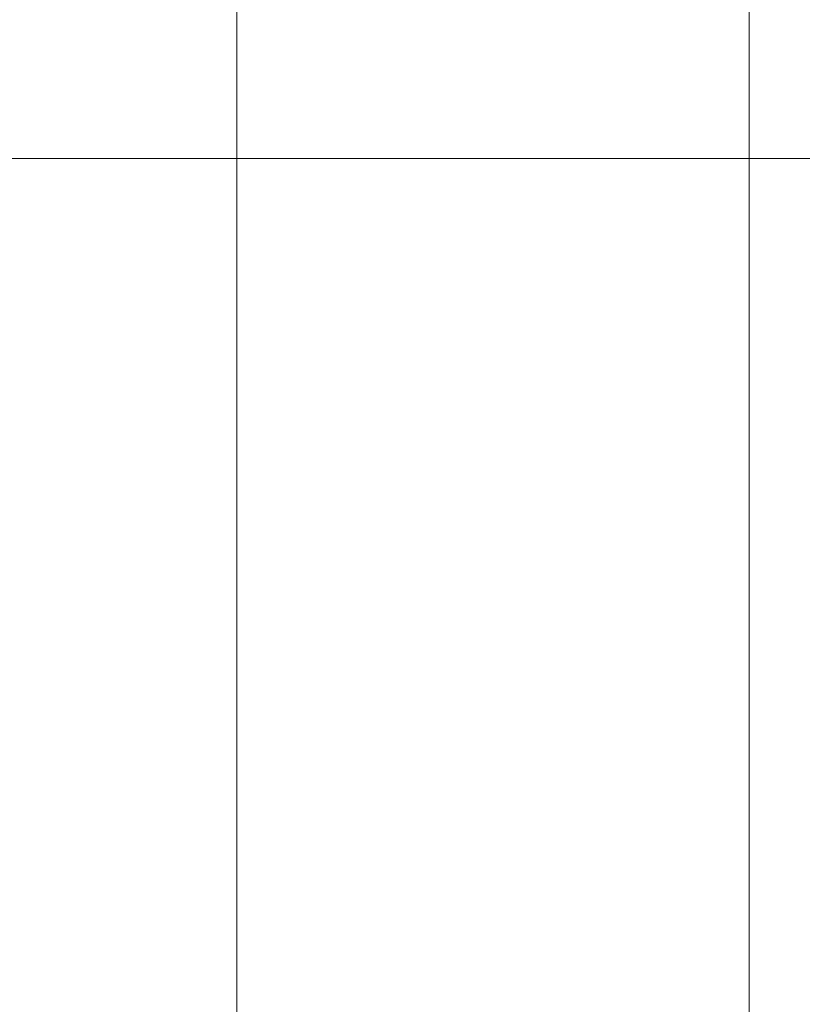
# Model space of a CAD drawing. Header units: metres. Extents: x 5554594 to 5556205, y 5636132 to 5636668.
# Tile 140 of 168: x 5555389 to 5555406, y 5636498 to 5636520. Entities that reach past the tile are written whole.
import ezdxf

# ---------------------------------------------------------------- set-up
doc = ezdxf.new("R2010")
doc.units = ezdxf.units.M
doc.header["$MEASUREMENT"] = 0
doc.header["$XCLIPFRAME"] = 0
doc.layers.add('#RAMKA', color=7, linetype='Continuous', lineweight=18)
doc.layers.add('#RASTER', color=7, linetype='Continuous', lineweight=18)
picture_1 = doc.add_image_def('image1.tif', size_in_pixel=(18897, 11811))
picture_2 = doc.add_image_def('image2.tif', size_in_pixel=(18897, 11811))

msp = doc.modelspace()

# ---------------------------------------------------------------- linework, layer by layer
at = {"layer": '#RAMKA', "color": 7, "linetype": 'Continuous', "lineweight": 18, "flags": 128}
for points in [[(5555567.543, 5636516.686), (5555567.543, 5636373.686), (5555311.77, 5636373.686), (5555311.77, 5636516.686), (5555567.543, 5636516.686)], [(5555311.77, 5636494.991), (5555454.77, 5636494.991), (5555454.77, 5636516.686), (5555311.77, 5636516.686), (5555311.77, 5636494.991)]]:
    msp.add_lwpolyline(points, close=True, dxfattribs=at)

# ---------------------------------------------------------------- pictures from other files: only their frames are drawn
at = {"layer": '#RASTER', "color": 252, "linetype": 'Continuous', "lineweight": 18}
image = msp.add_image(picture_2, insert=(5555393.385, 5636149.865), size_in_units=(811.151, 518.084), dxfattribs=at)
image.set_boundary_path([(-0.5, -0.5), (-0.5, 11810.5), (18896.5, 11810.5), (18896.5, -0.5), (-0.5, -0.5)])
image.dxf.flags = 15
image = msp.add_image(picture_1, insert=(5554593.51, 5636131.7), size_in_units=(811.166, 518.086), dxfattribs=at)
image.set_boundary_path([(-0.5, -0.5), (-0.5, 11810.5), (18896.5, 11810.5), (18896.5, -0.5), (-0.5, -0.5)])
image.dxf.flags = 15

doc.saveas('drawing.dxf')
